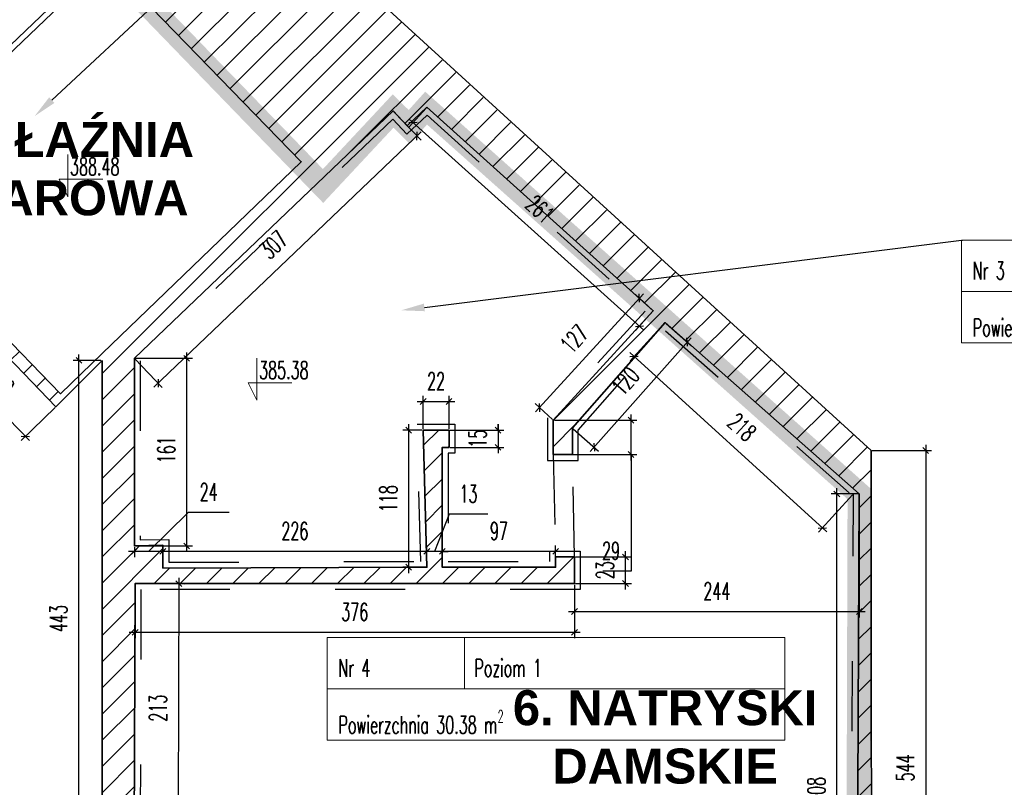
# Model space of a CAD drawing. Header units: millimetres. Extents: x 19887 to 192597, y -14203 to 39042.
# Tile 220 of 256: x 68865 to 69708, y -7566 to -6908. Entities that reach past the tile are written whole.
import ezdxf
from ezdxf import colors
from ezdxf.entities.mleader import LeaderData, LeaderLine
from ezdxf.math import Vec2, Vec3

# ---------------------------------------------------------------- set-up
doc = ezdxf.new("R2010")
doc.units = ezdxf.units.MM
doc.linetypes.add('ACAD_ISO03W100', pattern=[30, 12, -18])
doc.linetypes.add('DASHED2', pattern=[9.525, 6.35, -3.175])
doc.layers.get('Defpoints').update_dxf_attribs({"color": 4})
for name, color, linetype in [('A_DBA-RAMKI', 6, 'Continuous'), ('Basen_rzut_poziom_1_widok', 252, 'Continuous'), ('Sufit podwieszany', 252, 'Continuous'), ('Wymiarowanie', 3, 'Continuous'), ('Wypełnienie', 252, 'Continuous')]:
    doc.layers.add(name, color=color, linetype=linetype)
for name, color, linetype, lineweight in [('Basen_rzut_poziom_1_obrys', 252, 'Continuous', 35), ('Drzwi', 2, 'Continuous', 5), ('koty wysokościowe', 252, 'Continuous', 0), ('Schody', 252, 'Continuous', 5), ('Tabela', 1, 'Continuous', 0)]:
    doc.layers.add(name, color=color, linetype=linetype, lineweight=lineweight)
doc.styles.add('ARIAL', font='arial.ttf')
doc.styles.add('ROMANS', font='romans.shx', dxfattribs={"width": 0.6})
doc.styles.get("Standard").update_dxf_attribs({"font": 'arial.ttf'})
doc.dimstyles.new('000001FB70622F18', dxfattribs={"dimtxt": 20, "dimasz": 5, "dimexe": 5, "dimexo": 1, "dimgap": 20, "dimtad": 1, "dimtoh": 1, "dimdec": 0, "dimtxsty": 'Standard', "dimblk": 'OBLIQUE', "dimcen": 0, "dimdle": 5, "dimclrd": 252, "dimclre": 252, "dimclrt": 252, "dimadec": 0, "dimazin": 0, "dimtfac": 1, "dimtdec": 0, "dimtmove": 0, "dimatfit": 3, "dimldrblk": 'OBLIQUE', "dimfxl": 150, "dimfxlon": 1, "dimlwd": 25, "dimlwe": 25, "dimarcsym": 1})
pattern_1 = [(45, (3252.028, -2175.285), (-11.22532, 11.22532), [])]

# ---------------------------------------------------------------- blocks, each defined once
blk = doc.blocks.new('_Oblique')
at = {"color": 0, "linetype": 'ByBlock', "lineweight": -2}
blk.add_line((-0.5, -0.5), (0.5, 0.5), dxfattribs=at)
blk = doc.blocks.new('*D610')
at = {"layer": 'Defpoints', "color": 0}
for p in [(3109.23, -2630.8), (3485.48, -2630.8), (3485.48, -2672.59)]:
    blk.add_point(p, dxfattribs=at)
at = {"layer": 'Wymiarowanie', "color": 252, "linetype": 'Continuous', "lineweight": 25}
for p, q in [((3109.23, -2631.8), (3109.23, -2677.59)), ((3485.48, -2631.8), (3485.48, -2677.59)), ((3104.23, -2672.59), (3490.48, -2672.59))]:
    blk.add_line(p, q, dxfattribs=at)
at = {"layer": 'Wymiarowanie', "color": 252, "linetype": 'ByBlock', "lineweight": 25, "xscale": 5, "yscale": 5, "zscale": 5, "rotation": 180}
blk.add_blockref('_Oblique', (3109.23, -2672.59), dxfattribs=at)
at = {"layer": 'Wymiarowanie', "color": 252, "linetype": 'ByBlock', "lineweight": 25, "xscale": 5, "yscale": 5, "zscale": 5}
blk.add_blockref('_Oblique', (3485.48, -2672.59), dxfattribs=at)
at = {"layer": 'Wymiarowanie', "color": 252, "insert": (3297.36, -2655.09), "char_height": 15, "attachment_point": 5, "style": 'ROMANS'}
blk.add_mtext('376', dxfattribs=at)
blk = doc.blocks.new('*D621')
at = {"layer": 'Defpoints', "color": 0}
for p in [(3729.42, -2553.99), (3485.48, -2630.8), (3729.42, -2654.78)]:
    blk.add_point(p, dxfattribs=at)
at = {"layer": 'Wymiarowanie', "color": 252, "linetype": 'Continuous', "lineweight": 25}
for p, q in [((3729.42, -2554.99), (3729.42, -2659.78)), ((3485.48, -2631.8), (3485.48, -2659.78)), ((3480.48, -2654.78), (3734.42, -2654.78))]:
    blk.add_line(p, q, dxfattribs=at)
at = {"layer": 'Wymiarowanie', "color": 252, "linetype": 'ByBlock', "lineweight": 25, "xscale": 5, "yscale": 5, "zscale": 5, "rotation": 180}
blk.add_blockref('_Oblique', (3485.48, -2654.78), dxfattribs=at)
at = {"layer": 'Wymiarowanie', "color": 252, "linetype": 'ByBlock', "lineweight": 25, "xscale": 5, "yscale": 5, "zscale": 5}
blk.add_blockref('_Oblique', (3729.42, -2654.78), dxfattribs=at)
at = {"layer": 'Wymiarowanie', "color": 252, "insert": (3607.45, -2637.28), "char_height": 15, "attachment_point": 5, "style": 'ROMANS'}
blk.add_mtext('244', dxfattribs=at)
blk = doc.blocks.new('*D636')
at = {"layer": 'Defpoints', "color": 0}
for p in [(3372.28, -2603.19), (3372.28, -2616.75), (3469.37, -2616.75)]:
    blk.add_point(p, dxfattribs=at)
at = {"layer": 'Wymiarowanie', "color": 252, "linetype": 'Continuous', "lineweight": 25}
for p, q in [((3474.37, -2603.19), (3367.28, -2603.19)), ((3372.28, -2615.75), (3372.28, -2598.19)), ((3469.37, -2615.75), (3469.37, -2598.19))]:
    blk.add_line(p, q, dxfattribs=at)
at = {"layer": 'Wymiarowanie', "color": 252, "linetype": 'ByBlock', "lineweight": 25, "xscale": 5, "yscale": 5, "zscale": 5, "rotation": 180}
blk.add_blockref('_Oblique', (3372.28, -2603.19), dxfattribs=at)
at = {"layer": 'Wymiarowanie', "color": 252, "linetype": 'ByBlock', "lineweight": 25, "xscale": 5, "yscale": 5, "zscale": 5}
blk.add_blockref('_Oblique', (3469.37, -2603.19), dxfattribs=at)
at = {"layer": 'Wymiarowanie', "color": 252, "insert": (3420.83, -2585.69), "char_height": 15, "attachment_point": 5, "style": 'ROMANS'}
blk.add_mtext('97', dxfattribs=at)
blk = doc.blocks.new('*D623')
at = {"layer": 'Defpoints', "color": 0}
for p in [(3359.14, -2603.19), (3359.14, -2616.77), (3372.28, -2616.75)]:
    blk.add_point(p, dxfattribs=at)
at = {"layer": 'Wymiarowanie', "color": 252, "linetype": 'Continuous', "lineweight": 25}
for p, q in [((3378.06, -2571.39), (3365.71, -2603.19)), ((3411.34, -2571.39), (3378.06, -2571.39)), ((3377.28, -2603.19), (3354.14, -2603.19)), ((3359.14, -2603.19), (3354.14, -2603.19)), ((3359.14, -2615.77), (3359.14, -2598.19)), ((3372.28, -2615.75), (3372.28, -2598.19)), ((3372.28, -2603.19), (3377.28, -2603.19))]:
    blk.add_line(p, q, dxfattribs=at)
at = {"layer": 'Wymiarowanie', "color": 252, "linetype": 'ByBlock', "lineweight": 25, "xscale": 5, "yscale": 5, "zscale": 5}
blk.add_blockref('_Oblique', (3359.14, -2603.19), dxfattribs=at)
at = {"layer": 'Wymiarowanie', "color": 252, "linetype": 'ByBlock', "lineweight": 25, "xscale": 5, "yscale": 5, "zscale": 5, "rotation": 180}
blk.add_blockref('_Oblique', (3372.28, -2603.19), dxfattribs=at)
at = {"layer": 'Wymiarowanie', "color": 252, "insert": (3394.7, -2553.89), "char_height": 15, "attachment_point": 5, "style": 'ROMANS'}
blk.add_mtext('13', dxfattribs=at)
blk = doc.blocks.new('*D632')
at = {"layer": 'Defpoints', "color": 0}
for p in [(3132.98, -2603.19), (3132.98, -2617.54), (3359.14, -2616.77)]:
    blk.add_point(p, dxfattribs=at)
at = {"layer": 'Wymiarowanie', "color": 252, "linetype": 'Continuous', "lineweight": 25}
for p, q in [((3364.14, -2603.19), (3127.98, -2603.19)), ((3132.98, -2616.54), (3132.98, -2598.19)), ((3359.14, -2615.77), (3359.14, -2598.19))]:
    blk.add_line(p, q, dxfattribs=at)
at = {"layer": 'Wymiarowanie', "color": 252, "linetype": 'ByBlock', "lineweight": 25, "xscale": 5, "yscale": 5, "zscale": 5, "rotation": 180}
blk.add_blockref('_Oblique', (3132.98, -2603.19), dxfattribs=at)
at = {"layer": 'Wymiarowanie', "color": 252, "linetype": 'ByBlock', "lineweight": 25, "xscale": 5, "yscale": 5, "zscale": 5}
blk.add_blockref('_Oblique', (3359.14, -2603.19), dxfattribs=at)
at = {"layer": 'Wymiarowanie', "color": 252, "insert": (3246.06, -2585.69), "char_height": 15, "attachment_point": 5, "style": 'ROMANS'}
blk.add_mtext('226', dxfattribs=at)
blk = doc.blocks.new('*D646')
at = {"layer": 'Defpoints', "color": 0}
for p in [(3108.58, -2598.54), (3108.58, -2603.19), (3132.98, -2617.54)]:
    blk.add_point(p, dxfattribs=at)
at = {"layer": 'Wymiarowanie', "color": 252, "linetype": 'Continuous', "lineweight": 25}
for p, q in [((3154.75, -2569.83), (3120.78, -2603.19)), ((3189.75, -2569.83), (3154.75, -2569.83)), ((3137.98, -2603.19), (3103.58, -2603.19)), ((3108.58, -2599.54), (3108.58, -2608.19)), ((3132.98, -2616.54), (3132.98, -2598.19))]:
    blk.add_line(p, q, dxfattribs=at)
at = {"layer": 'Wymiarowanie', "color": 252, "linetype": 'ByBlock', "lineweight": 25, "xscale": 5, "yscale": 5, "zscale": 5, "rotation": 180}
blk.add_blockref('_Oblique', (3108.58, -2603.19), dxfattribs=at)
at = {"layer": 'Wymiarowanie', "color": 252, "linetype": 'ByBlock', "lineweight": 25, "xscale": 5, "yscale": 5, "zscale": 5}
blk.add_blockref('_Oblique', (3132.98, -2603.19), dxfattribs=at)
at = {"layer": 'Wymiarowanie', "color": 252, "insert": (3172.25, -2552.33), "char_height": 15, "attachment_point": 5, "style": 'ROMANS'}
blk.add_mtext('24', dxfattribs=at)
blk = doc.blocks.new('*D597')
at = {"layer": 'Defpoints', "color": 0}
for p in [(3343.56, -2499.25), (3355.93, -2499.25), (3359.28, -2616.77)]:
    blk.add_point(p, dxfattribs=at)
at = {"layer": 'Wymiarowanie', "color": 252, "linetype": 'Continuous', "lineweight": 25}
for p, q in [((3343.56, -2621.77), (3343.56, -2494.25)), ((3354.93, -2499.25), (3338.56, -2499.25)), ((3358.28, -2616.77), (3338.56, -2616.77))]:
    blk.add_line(p, q, dxfattribs=at)
at = {"layer": 'Wymiarowanie', "color": 252, "linetype": 'ByBlock', "lineweight": 25, "xscale": 5, "yscale": 5, "zscale": 5}
for p, rotation in [((3343.56, -2499.25), 90), ((3343.56, -2616.77), 270)]:
    blk.add_blockref('_Oblique', p, dxfattribs=dict(at, rotation=rotation))
at = {"layer": 'Wymiarowanie', "color": 252, "insert": (3326.06, -2558.01), "char_height": 15, "attachment_point": 5, "rotation": 90, "style": 'ROMANS'}
blk.add_mtext('118', dxfattribs=at)
blk = doc.blocks.new('*D642')
at = {"layer": 'Defpoints', "color": 0}
for p in [(3108.58, -2437.65), (3153.41, -2437.65), (3108.58, -2598.54)]:
    blk.add_point(p, dxfattribs=at)
at = {"layer": 'Wymiarowanie', "color": 252, "linetype": 'Continuous', "lineweight": 25}
for p, q in [((3153.41, -2603.54), (3153.41, -2432.65)), ((3109.58, -2437.65), (3158.41, -2437.65)), ((3109.58, -2598.54), (3158.41, -2598.54))]:
    blk.add_line(p, q, dxfattribs=at)
at = {"layer": 'Wymiarowanie', "color": 252, "linetype": 'ByBlock', "lineweight": 25, "xscale": 5, "yscale": 5, "zscale": 5}
for p, rotation in [((3153.41, -2437.65), 90), ((3153.41, -2598.54), 270)]:
    blk.add_blockref('_Oblique', p, dxfattribs=dict(at, rotation=rotation))
at = {"layer": 'Wymiarowanie', "color": 252, "insert": (3135.91, -2516.11), "char_height": 15, "attachment_point": 5, "rotation": 90, "style": 'ROMANS'}
blk.add_mtext('161', dxfattribs=at)
blk = doc.blocks.new('*D596')
at = {"layer": 'Defpoints', "color": 0}
for p in [(3710.23, -2553.99), (3729.42, -2553.99), (3727.03, -3062.26)]:
    blk.add_point(p, dxfattribs=at)
at = {"layer": 'Wymiarowanie', "color": 252, "linetype": 'Continuous', "lineweight": 25}
for p, q in [((3728.42, -2553.99), (3705.23, -2553.99)), ((3710.23, -3067.26), (3710.23, -2548.99)), ((3726.03, -3062.26), (3705.23, -3062.26))]:
    blk.add_line(p, q, dxfattribs=at)
at = {"layer": 'Wymiarowanie', "color": 252, "linetype": 'ByBlock', "lineweight": 25, "xscale": 5, "yscale": 5, "zscale": 5}
for p, rotation in [((3710.23, -2553.99), 90), ((3710.23, -3062.26), 270)]:
    blk.add_blockref('_Oblique', p, dxfattribs=dict(at, rotation=rotation))
at = {"layer": 'Wymiarowanie', "color": 252, "insert": (3692.73, -2808.12), "char_height": 15, "attachment_point": 5, "rotation": 90, "style": 'ROMANS'}
blk.add_mtext('508', dxfattribs=at)
blk = doc.blocks.new('*D638')
at = {"layer": 'Defpoints', "color": 0}
for p in [(3739.47, -2516.77), (3737.22, -3060.81), (3786.3, -3060.81)]:
    blk.add_point(p, dxfattribs=at)
at = {"layer": 'Wymiarowanie', "color": 252, "linetype": 'Continuous', "lineweight": 25}
for p, q in [((3786.3, -2511.77), (3786.3, -3065.81)), ((3740.47, -2516.77), (3791.3, -2516.77)), ((3738.22, -3060.81), (3791.3, -3060.81))]:
    blk.add_line(p, q, dxfattribs=at)
at = {"layer": 'Wymiarowanie', "color": 252, "linetype": 'ByBlock', "lineweight": 25, "xscale": 5, "yscale": 5, "zscale": 5}
for p, rotation in [((3786.3, -2516.77), 90), ((3786.3, -3060.81), 270)]:
    blk.add_blockref('_Oblique', p, dxfattribs=dict(at, rotation=rotation))
at = {"layer": 'Wymiarowanie', "color": 252, "insert": (3768.8, -2788.79), "char_height": 15, "attachment_point": 5, "rotation": 90, "style": 'ROMANS'}
blk.add_mtext('544', dxfattribs=at)
blk = doc.blocks.new('*D648')
at = {"layer": 'Defpoints', "color": 0}
for p in [(3563.38, -2407.28), (3582.02, -2423.76), (3483.73, -2497.42)]:
    blk.add_point(p, dxfattribs=at)
at = {"layer": 'Wymiarowanie', "color": 252, "linetype": 'Continuous', "lineweight": 25}
for p, q in [((3564.13, -2407.94), (3585.77, -2427.07)), ((3499.07, -2517.65), (3585.34, -2420.01)), ((3484.48, -2498.09), (3506.12, -2517.21))]:
    blk.add_line(p, q, dxfattribs=at)
at = {"layer": 'Wymiarowanie', "color": 252, "linetype": 'ByBlock', "lineweight": 25, "xscale": 5, "yscale": 5, "zscale": 5}
for p, rotation in [((3582.02, -2423.76), 48.53637594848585), ((3502.38, -2513.9), 228.5363759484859)]:
    blk.add_blockref('_Oblique', p, dxfattribs=dict(at, rotation=rotation))
at = {"layer": 'Wymiarowanie', "color": 252, "insert": (3529.09, -2457.24), "char_height": 15, "attachment_point": 5, "rotation": 48.53638, "style": 'ROMANS'}
blk.add_mtext('120', dxfattribs=at)
blk = doc.blocks.new('*D655')
at = {"layer": 'Defpoints', "color": 0}
for p in [(3563.08, -2407.02), (3724.42, -2553.97), (3697.84, -2583.15)]:
    blk.add_point(p, dxfattribs=at)
at = {"layer": 'Wymiarowanie', "color": 252, "linetype": 'Continuous', "lineweight": 25}
for p, q in [((3562.41, -2407.76), (3533.14, -2439.9)), ((3532.81, -2432.83), (3701.53, -2586.52)), ((3723.74, -2554.71), (3694.47, -2586.85))]:
    blk.add_line(p, q, dxfattribs=at)
at = {"layer": 'Wymiarowanie', "color": 252, "linetype": 'ByBlock', "lineweight": 25, "xscale": 5, "yscale": 5, "zscale": 5}
for p, rotation in [((3536.5, -2436.2), 137.6717519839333), ((3697.84, -2583.15), 317.6717519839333)]:
    blk.add_blockref('_Oblique', p, dxfattribs=dict(at, rotation=rotation))
at = {"layer": 'Wymiarowanie', "color": 252, "insert": (3628.95, -2496.74), "char_height": 15, "attachment_point": 5, "rotation": 317.67175, "style": 'ROMANS'}
blk.add_mtext('218', dxfattribs=at)
blk = doc.blocks.new('*D657')
at = {"layer": 'Defpoints', "color": 0}
for p in [(3541.17, -2386.1), (3553.05, -2396.97), (3467.33, -2490.78)]:
    blk.add_point(p, dxfattribs=at)
at = {"layer": 'Wymiarowanie', "color": 252, "linetype": 'Continuous', "lineweight": 25}
for p, q in [((3452.07, -2483.61), (3544.54, -2382.41)), ((3552.32, -2396.29), (3537.48, -2382.73)), ((3466.59, -2490.1), (3451.75, -2476.54))]:
    blk.add_line(p, q, dxfattribs=at)
at = {"layer": 'Wymiarowanie', "color": 252, "linetype": 'ByBlock', "lineweight": 25, "xscale": 5, "yscale": 5, "zscale": 5}
for p, rotation in [((3541.17, -2386.1), 47.57873076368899), ((3455.44, -2479.91), 227.578730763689)]:
    blk.add_blockref('_Oblique', p, dxfattribs=dict(at, rotation=rotation))
at = {"layer": 'Wymiarowanie', "color": 252, "insert": (3485.39, -2421.2), "char_height": 15, "attachment_point": 5, "rotation": 47.57873, "style": 'ROMANS'}
blk.add_mtext('127', dxfattribs=at)
blk = doc.blocks.new('*D659')
at = {"layer": 'Defpoints', "color": 0}
for p in [(3359.13, -2222.48), (3347.27, -2235.66), (3553.05, -2396.97)]:
    blk.add_point(p, dxfattribs=at)
at = {"layer": 'Wymiarowanie', "color": 252, "linetype": 'Continuous', "lineweight": 25}
for p, q in [((3358.46, -2223.23), (3343.93, -2239.38)), ((3544.91, -2413.49), (3343.56, -2232.32)), ((3552.39, -2397.71), (3537.85, -2413.86))]:
    blk.add_line(p, q, dxfattribs=at)
at = {"layer": 'Wymiarowanie', "color": 252, "linetype": 'ByBlock', "lineweight": 25, "xscale": 5, "yscale": 5, "zscale": 5}
for p, rotation in [((3347.27, -2235.66), 138.0207932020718), ((3541.2, -2410.14), 318.0207932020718)]:
    blk.add_blockref('_Oblique', p, dxfattribs=dict(at, rotation=rotation))
at = {"layer": 'Wymiarowanie', "color": 252, "insert": (3455.94, -2309.89), "char_height": 15, "attachment_point": 5, "rotation": 318.02079, "style": 'ROMANS'}
blk.add_mtext('261', dxfattribs=at)
blk = doc.blocks.new('*D658')
at = {"layer": 'Defpoints', "color": 0}
for p in [(3330.22, -2225.69), (3350.64, -2247.05), (3108.58, -2437.65)]:
    blk.add_point(p, dxfattribs=at)
at = {"layer": 'Wymiarowanie', "color": 252, "linetype": 'Continuous', "lineweight": 25}
for p, q in [((3330.91, -2226.42), (3354.09, -2250.66)), ((3125.39, -2462.46), (3354.25, -2243.59)), ((3109.27, -2438.38), (3132.46, -2462.62))]:
    blk.add_line(p, q, dxfattribs=at)
at = {"layer": 'Wymiarowanie', "color": 252, "linetype": 'ByBlock', "lineweight": 25, "xscale": 5, "yscale": 5, "zscale": 5}
for p, rotation in [((3350.64, -2247.05), 43.72184012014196), ((3129, -2459.01), 223.7218401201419)]:
    blk.add_blockref('_Oblique', p, dxfattribs=dict(at, rotation=rotation))
at = {"layer": 'Wymiarowanie', "color": 252, "insert": (3227.72, -2340.38), "char_height": 15, "attachment_point": 5, "rotation": 43.72184, "style": 'ROMANS'}
blk.add_mtext('307', dxfattribs=at)
blk = doc.blocks.new('*D656')
at = {"layer": 'Defpoints', "color": 0}
for p in [(3378.09, -2474.77), (3355.93, -2499.25), (3378.09, -2499.25)]:
    blk.add_point(p, dxfattribs=at)
at = {"layer": 'Wymiarowanie', "color": 252, "linetype": 'Continuous', "lineweight": 25}
for p, q in [((3355.93, -2498.25), (3355.93, -2469.77)), ((3378.09, -2498.25), (3378.09, -2469.77)), ((3350.93, -2474.77), (3383.09, -2474.77))]:
    blk.add_line(p, q, dxfattribs=at)
at = {"layer": 'Wymiarowanie', "color": 252, "linetype": 'ByBlock', "lineweight": 25, "xscale": 5, "yscale": 5, "zscale": 5, "rotation": 180}
blk.add_blockref('_Oblique', (3355.93, -2474.77), dxfattribs=at)
at = {"layer": 'Wymiarowanie', "color": 252, "linetype": 'ByBlock', "lineweight": 25, "xscale": 5, "yscale": 5, "zscale": 5}
blk.add_blockref('_Oblique', (3378.09, -2474.77), dxfattribs=at)
at = {"layer": 'Wymiarowanie', "color": 252, "insert": (3367.01, -2457.27), "char_height": 15, "attachment_point": 5, "style": 'ROMANS'}
blk.add_mtext('22', dxfattribs=at)
blk = doc.blocks.new('*D662')
at = {"layer": 'Defpoints', "color": 0}
for p in [(3467.33, -2490.78), (3533.94, -2490.78), (3467.33, -2520.21)]:
    blk.add_point(p, dxfattribs=at)
at = {"layer": 'Wymiarowanie', "color": 252, "linetype": 'Continuous', "lineweight": 25}
for p, q in [((3533.94, -2525.21), (3533.94, -2485.78)), ((3468.33, -2490.78), (3538.94, -2490.78)), ((3468.33, -2520.21), (3538.94, -2520.21)), ((3533.94, -2520.21), (3533.94, -2620.21)), ((3533.94, -2620.21), (3509.8, -2620.21))]:
    blk.add_line(p, q, dxfattribs=at)
at = {"layer": 'Wymiarowanie', "color": 252, "linetype": 'ByBlock', "lineweight": 25, "xscale": 5, "yscale": 5, "zscale": 5}
for p, rotation in [((3533.94, -2490.78), 90), ((3533.94, -2520.21), 270)]:
    blk.add_blockref('_Oblique', p, dxfattribs=dict(at, rotation=rotation))
at = {"layer": 'Wymiarowanie', "color": 252, "insert": (3516.87, -2602.71), "char_height": 15, "attachment_point": 5, "style": 'ROMANS'}
blk.add_mtext('29', dxfattribs=at)
blk = doc.blocks.new('*D663')
at = {"layer": 'Defpoints', "color": 0}
for p in [(3378.09, -2499.25), (3378.09, -2514.02), (3420.05, -2514.02)]:
    blk.add_point(p, dxfattribs=at)
at = {"layer": 'Wymiarowanie', "color": 252, "linetype": 'Continuous', "lineweight": 25}
for p, q in [((3420.05, -2494.25), (3420.05, -2519.02)), ((3420.05, -2499.25), (3420.05, -2494.25)), ((3379.09, -2499.25), (3425.05, -2499.25)), ((3379.09, -2514.02), (3425.05, -2514.02)), ((3420.05, -2514.02), (3420.05, -2519.02))]:
    blk.add_line(p, q, dxfattribs=at)
at = {"layer": 'Wymiarowanie', "color": 252, "linetype": 'ByBlock', "lineweight": 25, "xscale": 5, "yscale": 5, "zscale": 5}
for p, rotation in [((3420.05, -2499.25), 270), ((3420.05, -2514.02), 90)]:
    blk.add_blockref('_Oblique', p, dxfattribs=dict(at, rotation=rotation))
at = {"layer": 'Wymiarowanie', "color": 252, "insert": (3402.55, -2506.63), "char_height": 15, "attachment_point": 5, "rotation": 90, "style": 'ROMANS'}
blk.add_mtext('15', dxfattribs=at)
blk = doc.blocks.new('*D664')
at = {"layer": 'Defpoints', "color": 0}
for p in [(3485.48, -2607.95), (3529.22, -2607.95), (3485.48, -2630.8)]:
    blk.add_point(p, dxfattribs=at)
at = {"layer": 'Wymiarowanie', "color": 252, "linetype": 'Continuous', "lineweight": 25}
for p, q in [((3529.22, -2635.8), (3529.22, -2602.95)), ((3486.48, -2607.95), (3534.22, -2607.95)), ((3486.48, -2630.8), (3534.22, -2630.8))]:
    blk.add_line(p, q, dxfattribs=at)
at = {"layer": 'Wymiarowanie', "color": 252, "linetype": 'ByBlock', "lineweight": 25, "xscale": 5, "yscale": 5, "zscale": 5}
for p, rotation in [((3529.22, -2607.95), 90), ((3529.22, -2630.8), 270)]:
    blk.add_blockref('_Oblique', p, dxfattribs=dict(at, rotation=rotation))
at = {"layer": 'Wymiarowanie', "color": 252, "insert": (3511.72, -2619.38), "char_height": 15, "attachment_point": 5, "rotation": 90, "style": 'ROMANS'}
blk.add_mtext('23', dxfattribs=at)
blk = doc.blocks.new('*D665')
at = {"layer": 'Defpoints', "color": 0}
for p in [(3109.23, -2630.8), (3108.52, -2844.26), (3145.96, -2844.38)]:
    blk.add_point(p, dxfattribs=at)
at = {"layer": 'Wymiarowanie', "color": 252, "linetype": 'Continuous', "lineweight": 25}
for p, q in [((3110.23, -2630.81), (3151.67, -2630.94)), ((3146.69, -2625.93), (3145.94, -2849.38)), ((3109.52, -2844.26), (3150.96, -2844.4))]:
    blk.add_line(p, q, dxfattribs=at)
at = {"layer": 'Wymiarowanie', "color": 252, "linetype": 'ByBlock', "lineweight": 25, "xscale": 5, "yscale": 5, "zscale": 5}
for p, rotation in [((3146.67, -2630.93), 89.80982364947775), ((3145.96, -2844.38), 269.8098236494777)]:
    blk.add_blockref('_Oblique', p, dxfattribs=dict(at, rotation=rotation))
at = {"layer": 'Wymiarowanie', "color": 252, "insert": (3128.81, -2737.6), "char_height": 15, "attachment_point": 5, "rotation": 89.80982, "style": 'ROMANS'}
blk.add_mtext('213', dxfattribs=at)
blk = doc.blocks.new('*D660')
at = {"layer": 'Defpoints', "color": 0}
for p in [(3061.13, -2439.46), (3080.96, -2439.46), (3080.96, -2882.33)]:
    blk.add_point(p, dxfattribs=at)
at = {"layer": 'Wymiarowanie', "color": 252, "linetype": 'Continuous', "lineweight": 25}
for p, q in [((3061.13, -2887.33), (3061.13, -2434.46)), ((3079.96, -2439.46), (3056.13, -2439.46)), ((3079.96, -2882.33), (3056.13, -2882.33))]:
    blk.add_line(p, q, dxfattribs=at)
at = {"layer": 'Wymiarowanie', "color": 252, "linetype": 'ByBlock', "lineweight": 25, "xscale": 5, "yscale": 5, "zscale": 5}
for p, rotation in [((3061.13, -2439.46), 90), ((3061.13, -2882.33), 270)]:
    blk.add_blockref('_Oblique', p, dxfattribs=dict(at, rotation=rotation))
at = {"layer": 'Wymiarowanie', "color": 252, "insert": (3043.63, -2660.89), "char_height": 15, "attachment_point": 5, "rotation": 90, "style": 'ROMANS'}
blk.add_mtext('443', dxfattribs=at)
blk = doc.blocks.new('*D661')
at = {"layer": 'Defpoints', "color": 0}
for p in [(2978.85, -2414.89), (2952.78, -2440.23), (3041.35, -2479.21)]:
    blk.add_point(p, dxfattribs=at)
at = {"layer": 'Wymiarowanie', "color": 252, "linetype": 'Continuous', "lineweight": 25}
for p, q in [((2978.13, -2415.59), (2949.19, -2443.71)), ((3018.77, -2508.13), (2949.29, -2436.64)), ((3040.64, -2479.91), (3011.7, -2508.03))]:
    blk.add_line(p, q, dxfattribs=at)
at = {"layer": 'Wymiarowanie', "color": 252, "linetype": 'ByBlock', "lineweight": 25, "xscale": 5, "yscale": 5, "zscale": 5}
for p, rotation in [((2952.78, -2440.23), 134.1813808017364), ((3015.28, -2504.55), 314.1813808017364)]:
    blk.add_blockref('_Oblique', p, dxfattribs=dict(at, rotation=rotation))
at = {"layer": 'Wymiarowanie', "color": 252, "insert": (2996.58, -2460.19), "char_height": 15, "attachment_point": 5, "rotation": 314.18138, "style": 'ROMANS'}
blk.add_mtext('90', dxfattribs=at)
blk = doc.blocks.new('*D672')
at = {"layer": 'Defpoints', "color": 0}
for p in [(3064.38, -2078.9), (3079.77, -2094.98), (2866.84, -2298.76)]:
    blk.add_point(p, dxfattribs=at)
at = {"layer": 'Wymiarowanie', "color": 252, "linetype": 'Continuous', "lineweight": 25}
for p, q in [((2847.84, -2286.14), (3068, -2075.44)), ((3079.08, -2094.26), (3060.93, -2075.29)), ((2866.15, -2298.04), (2847.99, -2279.07))]:
    blk.add_line(p, q, dxfattribs=at)
at = {"layer": 'Wymiarowanie', "color": 252, "linetype": 'ByBlock', "lineweight": 25, "xscale": 5, "yscale": 5, "zscale": 5}
for p, rotation in [((3064.38, -2078.9), 43.74194515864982), ((2851.45, -2282.68), 223.7419451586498)]:
    blk.add_blockref('_Oblique', p, dxfattribs=dict(at, rotation=rotation))
at = {"layer": 'Wymiarowanie', "color": 252, "insert": (2945.82, -2168.15), "char_height": 15, "attachment_point": 5, "rotation": 43.74195, "style": 'ROMANS'}
blk.add_mtext('295', dxfattribs=at)
blk = doc.blocks.new('G$CF5E15B28')
at = {"layer": 'Wypełnienie'}
h = blk.add_hatch(dxfattribs=at)
h.set_pattern_fill('ANSI31', color=253, scale=5, angle=90)
h.set_pattern_definition(pattern_1)
h.paths.add_polyline_path([(3330.22, -2225.69), (3342.26, -2238.54), (3359.13, -2222.48), (3385.09, -2193.98), (3242.56, -2062.55), (3128.45, -1959.07), (3087.45, -1920.6), (3059.18, -1953.55), (3178.57, -2057.63), (3113.38, -2126.71), (3251.49, -2269.27), (3166.23, -2351.47), (3045.28, -2468.12), (2986.41, -2407.54), (2978.85, -2414.89), (3041.35, -2479.21), (3080.96, -2439.46), (3080.96, -2882.33), (3100.34, -2882.33), (3100.34, -2844.23), (3108.51, -2844.23), (3109.23, -2630.8), (3485.48, -2630.8), (3485.48, -2607.95), (3469.37, -2607.95), (3469.37, -2616.75), (3372.28, -2616.75), (3372.28, -2514.02), (3378.09, -2514.02), (3378.09, -2499.25), (3355.93, -2499.25), (3357.53, -2558.01), (3359.28, -2616.77), (3132.98, -2617.54), (3132.98, -2598), (3108.58, -2598.54), (3108.58, -2437.65)])
h = blk.add_hatch(dxfattribs=at)
h.set_pattern_fill('ANSI31', color=253, scale=5, angle=90)
h.set_pattern_definition(pattern_1)
h.paths.add_polyline_path([(3756.04, -3077.15), (4422.19, -3077.15), (4422.19, -3224.61), (4439.06, -3224.61), (4438.48, -3063.71), (3739.86, -3060.82), (3739.47, -2516.77), (3385.09, -2193.98), (3359.13, -2222.48), (3553.05, -2396.97), (3467.33, -2490.78), (3467.33, -2520.21), (3483.73, -2520.21), (3483.73, -2497.42), (3563.08, -2407.02), (3729.42, -2553.99), (3727.03, -3062.26), (3613.33, -3062.26), (3613.33, -3077.15), (3727.79, -3077.15), (3726.59, -3209.47), (3756.04, -3209.47)])
at = {"layer": 'Basen_rzut_poziom_1_obrys', "color": 253, "elevation": 0}
for points in [[(3080.9, -1914.79), (3739.47, -2516.77), (3739.86, -3060.82)], [(3113.38, -2126.71), (3079.77, -2094.98), (2866.84, -2298.76), (2928.11, -2362.12)], [(2935.39, -2355.04), (2877.37, -2295.34), (3083.25, -2098.27)], [(3113.38, -2126.71), (3251.49, -2269.27), (3080.96, -2433.67)], [(3359.13, -2222.48), (3342.26, -2238.54), (3330.22, -2225.69), (3108.58, -2437.65), (3108.58, -2598.54), (3132.98, -2598), (3132.98, -2617.54), (3359.14, -2616.77), (3355.93, -2499.25), (3378.09, -2499.25), (3378.09, -2514.02), (3372.28, -2514.02), (3372.28, -2616.75), (3469.37, -2616.75), (3469.37, -2607.95), (3485.48, -2607.95), (3485.48, -2630.8), (3109.23, -2630.8), (3108.52, -2844.26)], [(3359.13, -2222.48), (3553.05, -2396.97), (3467.33, -2490.78), (3467.33, -2520.21), (3483.73, -2520.21), (3483.73, -2497.42), (3563.08, -2407.02), (3729.42, -2553.99)], [(3080.96, -2433.67), (3045.28, -2468.12), (2986.41, -2407.54)], [(2979, -2414.74), (3041.35, -2479.21), (3080.96, -2439.46)], [(3080.96, -2847.54), (3080.96, -2439.46)], [(3613.33, -3061.79), (3727.03, -3062.26), (3729.42, -2553.99)]]:
    blk.add_lwpolyline(points, dxfattribs=at)
at = {"layer": 'Basen_rzut_poziom_1_widok', "color": 253, "linetype": 'ACAD_ISO03W100', "ltscale": 5, "elevation": 0}
for points in [[(3467.33, -2520.21), (3469.37, -2607.95)], [(3485.48, -2607.95), (3483.73, -2520.21)]]:
    blk.add_lwpolyline(points, dxfattribs=at)
at = {"layer": 'koty wysokościowe', "color": 253, "elevation": 0}
for points in [[(3051.55, -2262.91), (3051.55, -2299.15)], [(3044.05, -2284.15), (3051.55, -2284.15)], [(3051.55, -2299.15), (3044.05, -2284.15)], [(3051.55, -2284.15), (3081.55, -2284.15)], [(3213.5, -2437.46), (3213.5, -2473.7)], [(3206, -2458.7), (3213.5, -2458.7)], [(3213.5, -2473.7), (3206, -2458.7)], [(3213.5, -2458.7), (3243.5, -2458.7)]]:
    blk.add_lwpolyline(points, dxfattribs=at)
at = {"layer": 'Sufit podwieszany', "color": 253, "linetype": 'ACAD_ISO03W100', "ltscale": 5, "elevation": 0}
for points in [[(3359.23, -2229.3), (3342.06, -2245.63), (3330.02, -2232.8), (3113.58, -2439.79), (3113.58, -2593.43), (3137.98, -2592.89), (3137.98, -2612.52), (3354, -2611.79), (3350.79, -2494.25), (3383.09, -2494.25), (3383.09, -2519.02), (3377.28, -2519.02), (3377.28, -2611.75), (3464.37, -2611.75), (3464.37, -2602.95), (3490.48, -2602.95), (3490.48, -2635.8), (3114.21, -2635.8), (3113.52, -2843.37)], [(3359.23, -2229.3), (3545.96, -2397.31), (3462.33, -2488.83), (3462.33, -2525.21), (3488.73, -2525.21), (3488.73, -2499.31), (3563.53, -2414.09), (3726.11, -2557.74)], [(3608.33, -3056.77), (3722.05, -3057.24), (3724.42, -2553.97)]]:
    blk.add_lwpolyline(points, dxfattribs=at)
at = {"layer": 'Tabela', "color": 253, "elevation": 0}
for points in [[(3817.02, -2336.44), (4208.97, -2336.44), (4208.97, -2424.5), (3817.02, -2424.5)], [(3273.77, -2676.99), (3665.72, -2676.99), (3665.72, -2765.05), (3273.77, -2765.05)]]:
    blk.add_lwpolyline(points, close=True, dxfattribs=at)
for points in [[(3817.02, -2380.47), (4208.97, -2380.47)], [(3391.37, -2676.99), (3391.37, -2721.02)], [(3273.77, -2721.02), (3665.72, -2721.02)]]:
    blk.add_lwpolyline(points, dxfattribs=at)
at = {"layer": 'Drzwi', "color": 253, "char_height": 15, "width": 190.2964, "attachment_point": 1, "rotation": 46.02447, "style": 'ROMANS'}
for s, insert in [('70', (2913.87, -2401.98, 0)), ('200', (2928.01, -2426.9, 0))]:
    blk.add_mtext(s, dxfattribs=dict(at, insert=insert))
at = {"layer": 'koty wysokościowe', "color": 253, "char_height": 15, "width": 21553.2844, "attachment_point": 1, "style": 'ROMANS'}
for s, insert in [('388.48', (3053.45, -2265.82, 0)), ('385.38', (3215.39, -2440.37, 0))]:
    blk.add_mtext(s, dxfattribs=dict(at, insert=insert))
at = {"layer": 'Tabela', "color": 253, "char_height": 15, "width": 61580.8127, "attachment_point": 1, "style": 'ROMANS'}
for s, insert in [('Nr 3', (3826.64, -2355.08, 0)), ('\\A1;Powierzchnia 11.70 m{\\H0.7x;\\S2^ ;}', (3826.64, -2398.79, 0)), ('Nr 4', (3283.39, -2695.63, 0)), ('Poziom 1', (3399.82, -2695.63, 0)), ('\\A1;Powierzchnia 30.38 m{\\H0.7x;\\S2^ ;}', (3283.39, -2739.34, 0))]:
    blk.add_mtext(s, dxfattribs=dict(at, insert=insert))
at = {"layer": 'Wymiarowanie', "color": 253}
for p1, p2, distance, picture, middle in [((2866.84, -2298.76, 0), (3079.77, -2094.98, 0), 22.26, '*D672', (2945.82, -2168.15, 0)), ((3108.58, -2437.65, 0), (3330.22, -2225.69, 0), -29.55, '*D658', (3227.72, -2340.38, 0)), ((3553.05, -2396.97, 0), (3359.13, -2222.48, 0), 17.73, '*D659', (3455.94, -2309.89, 0)), ((3467.33, -2490.78, 0), (3553.05, -2396.97, 0), 16.1, '*D657', (3485.39, -2421.2, 0)), ((3483.73, -2497.42, 0), (3563.38, -2407.28, 0), -24.88, '*D648', (3529.09, -2457.24, 0)), ((3563.08, -2407.02, 0), (3724.42, -2553.97, 0), -39.47, '*D655', (3628.95, -2496.74, 0)), ((3041.35, -2479.21, 0), (2978.85, -2414.89, 0), 36.35, '*D661', (2996.58, -2460.19, 0)), ((3080.96, -2882.33, 0), (3080.96, -2439.46, 0), 19.83, '*D660', (3043.63, -2660.89, 0)), ((3109.23, -2630.8, 0), (3108.52, -2844.26, 0), 37.44, '*D665', (3128.81, -2737.6, 0))]:
    dim = blk.add_aligned_dim(p1=p1, p2=p2, distance=distance, dimstyle='000001FB70622F18', override={"dimtxt": 15, "dimgap": 10, "dimtxsty": 'ROMANS'}, dxfattribs=at)
    dim.commit()
    dim.dimension.update_dxf_attribs({"geometry": picture, "text_midpoint": middle})
for base, p1, p2, angle, override, picture, middle, dimtype in [((3153.41, -2437.65, 0), (3108.58, -2598.54, 0), (3108.58, -2437.65, 0), 90, {"dimtxt": 15, "dimgap": 10, "dimtxsty": 'ROMANS'}, '*D642', (3153.41, -2516.11, 0), 160), ((3378.09, -2474.77, 0), (3355.93, -2499.25, 0), (3378.09, -2499.25, 0), 0, {"dimtxt": 15, "dimgap": 10, "dimtxsty": 'ROMANS'}, '*D656', (3367.01, -2474.77, 0), 161), ((3533.94, -2490.78, 0), (3467.33, -2520.21, 0), (3467.33, -2490.78, 0), 90, {"dimtxt": 15, "dimgap": 10, "dimtxsty": 'ROMANS'}, '*D662', (3516.87, -2620.21, 0), 161), ((3420.05, -2514.02, 0), (3378.09, -2499.25, 0), (3378.09, -2514.02, 0), 270, {"dimtxt": 15, "dimgap": 10, "dimtxsty": 'ROMANS'}, '*D663', (3420.05, -2506.63, 0), 161), ((3108.58, -2603.19, 0), (3132.98, -2617.54, 0), (3108.58, -2598.54, 0), 0, {"dimtxt": 15, "dimgap": 10, "dimtxsty": 'ROMANS', "dimtmove": 1}, '*D646', (3164.75, -2569.83, 0), 160), ((3359.14, -2603.19, 0), (3372.28, -2616.75, 0), (3359.14, -2616.77, 0), 0, {"dimtxt": 15, "dimgap": 10, "dimtxsty": 'ROMANS', "dimtmove": 1}, '*D623', (3388.06, -2571.39, 0), 160), ((3529.22, -2607.95, 0), (3485.48, -2630.8, 0), (3485.48, -2607.95, 0), 90, {"dimtxt": 15, "dimgap": 10, "dimtxsty": 'ROMANS'}, '*D664', (3529.22, -2619.38, 0), 161)]:
    dim = blk.add_linear_dim(base=base, p1=p1, p2=p2, angle=angle, dimstyle='000001FB70622F18', override=override, dxfattribs=at)
    dim.commit()
    dim.dimension.update_dxf_attribs({"geometry": picture, "text_midpoint": middle, "dimtype": dimtype})
for base, p1, p2, angle, override, picture, middle in [((3343.56, -2499.25, 0), (3359.28, -2616.77, 0), (3355.93, -2499.25, 0), 90, {"dimtxt": 15, "dimgap": 10, "dimtxsty": 'ROMANS'}, '*D597', (3326.06, -2558.01, 0)), ((3786.3, -3060.81, 0), (3739.47, -2516.77, 0), (3737.22, -3060.81, 0), 90, {"dimtxt": 15, "dimgap": 10, "dimtxsty": 'ROMANS'}, '*D638', (3768.8, -2788.79, 0)), ((3729.42, -2654.78, 0), (3485.48, -2630.8, 0), (3729.42, -2553.99, 0), 0, {"dimtxt": 15, "dimgap": 10, "dimtxsty": 'ROMANS', "dimtmove": 1}, '*D621', (3607.45, -2637.28, 0)), ((3710.23, -2553.99, 0), (3727.03, -3062.26, 0), (3729.42, -2553.99, 0), 90, {"dimtxt": 15, "dimgap": 10, "dimtxsty": 'ROMANS'}, '*D596', (3692.73, -2808.12, 0)), ((3132.98, -2603.19, 0), (3359.14, -2616.77, 0), (3132.98, -2617.54, 0), 0, {"dimtxt": 15, "dimgap": 10, "dimtxsty": 'ROMANS', "dimtmove": 1}, '*D632', (3246.06, -2585.69, 0)), ((3372.28, -2603.19, 0), (3469.37, -2616.75, 0), (3372.28, -2616.75, 0), 0, {"dimtxt": 15, "dimgap": 10, "dimtxsty": 'ROMANS'}, '*D636', (3420.83, -2585.69, 0)), ((3485.48, -2672.59, 0), (3109.23, -2630.8, 0), (3485.48, -2630.8, 0), 0, {"dimtxt": 15, "dimgap": 10, "dimtxsty": 'ROMANS'}, '*D610', (3297.36, -2655.09, 0))]:
    dim = blk.add_linear_dim(base=base, p1=p1, p2=p2, angle=angle, dimstyle='000001FB70622F18', override=override, dxfattribs=at)
    dim.commit()
    dim.dimension.update_dxf_attribs({"geometry": picture, "text_midpoint": middle})
at = {"layer": 'Schody', "color": 253}
ml = blk.add_multileader_mtext('Standard', dxfattribs=at)
ml.set_content('', color=253)
ml.set_leader_properties()
ml.build(insert=Vec2(0, 0))
ml.multileader.update_dxf_attribs({"text_top_attachment_type": 0, "text_bottom_attachment_type": 0, "dogleg_length": 0.8, "arrow_head_size": 20})
ctx = ml.context
ctx.base_point, ctx.char_height, ctx.arrow_head_size, ctx.landing_gap_size, ctx.plane_origin, ctx.plane_x_axis, ctx.plane_y_axis = Vec3(3435.54, -2013.4, 0), 0.4, 20, 0.2, Vec3(4012.18, -2391.74, 0), Vec3(1, 0, 0), Vec3(0, 1, 0)
ctx.attachment_type = 2
notes = []
notes.append((ctx, [(1, (1, 1, 0), (3255.33, -2013.4, 0), (1, 0, 0), 180.21, [(0, [(3023.26, -2230.01, 0)], 256, [])])]))
ctx.mtext.insert, ctx.mtext.text_direction, ctx.mtext.flow_direction = Vec3(3435.74, -2013.4, 0), Vec3(1, 0, 0), 5
ml = blk.add_multileader_mtext('Standard', dxfattribs=at)
ml.set_content('', color=253)
ml.set_leader_properties()
ml.build(insert=Vec2(0, 0))
ml.multileader.update_dxf_attribs({"text_top_attachment_type": 0, "text_bottom_attachment_type": 0, "dogleg_length": 0.8, "arrow_head_size": 20})
ctx = ml.context
ctx.base_point, ctx.char_height, ctx.arrow_head_size, ctx.landing_gap_size, ctx.plane_origin, ctx.plane_x_axis, ctx.plane_y_axis = Vec3(3817.82, -2336.44, 0), 0.4, 20, 0.2, Vec3(4573.88, -2714.77, 0), Vec3(1, 0, 0), Vec3(0, 1, 0)
ctx.attachment_type = 2
notes.append((ctx, [(1, (1, 1, 0), (3817.02, -2336.44, 0), (1, 0, 0), 0.8, [(0, [(3337.13, -2396.55, 0)], 256, [])])]))
ctx.mtext.insert, ctx.mtext.text_direction, ctx.mtext.flow_direction = Vec3(3818.02, -2336.44, 0), Vec3(1, 0, 0), 5
for ctx, leaders in notes:
    for number, flags, end, landing, length, lines in leaders:
        leader = LeaderData()
        leader.index, (leader.has_last_leader_line, leader.has_dogleg_vector, leader.attachment_direction) = number, flags
        leader.last_leader_point, leader.dogleg_vector, leader.dogleg_length = Vec3(end), Vec3(landing), length
        for number, points, colour, breaks in lines:
            line = LeaderLine()
            line.index, line.vertices, line.color, line.breaks = number, Vec3.list(points), colors.encode_raw_color(colour), breaks
            leader.lines.append(line)
        ctx.leaders.append(leader)

msp = doc.modelspace()

# ---------------------------------------------------------------- linework, layer by layer
at = {"layer": 'A_DBA-RAMKI', "color": 210, "linetype": 'DASHED2', "ltscale": 10, "elevation": 0}
msp.add_lwpolyline([(68967.42, -6887.3, 20, 20, 0), (69125.03, -7050.22, 20, 20, 0), (69185.03, -6985.91, 20, 20, 0), (69198.75, -6999.6, 20, 20, 0), (69213.28, -6983.45, 20, 20, 0), (69584.23, -7314.21, 20, 20, 0), (69582.61, -7838.37, 20, 20, 0), (70277.01, -7837.37, 20, 20, 0)], format="xyseb", dxfattribs=at)

# ---------------------------------------------------------------- block references
msp.add_blockref('G$CF5E15B28', (65854.82, -4760.22, 0))

# ---------------------------------------------------------------- texts
at = {"layer": 'A_DBA-RAMKI', "color": 3, "ltscale": 60, "char_height": 30, "width": 1073.3277, "attachment_point": 5, "style": 'ARIAL'}
for s, insert in [('{\\fArial|b1|i0|c238|p34;8. ŁAŹNIA\\PPAROWA}', (68914.39, -7035.56)), ('{\\fArial|b1|i0|c238|p34;6. NATRYSKI\\PDAMSKIE}', (69417.98, -7522.64))]:
    msp.add_mtext(s, dxfattribs=dict(at, insert=insert))

doc.saveas('drawing.dxf')
